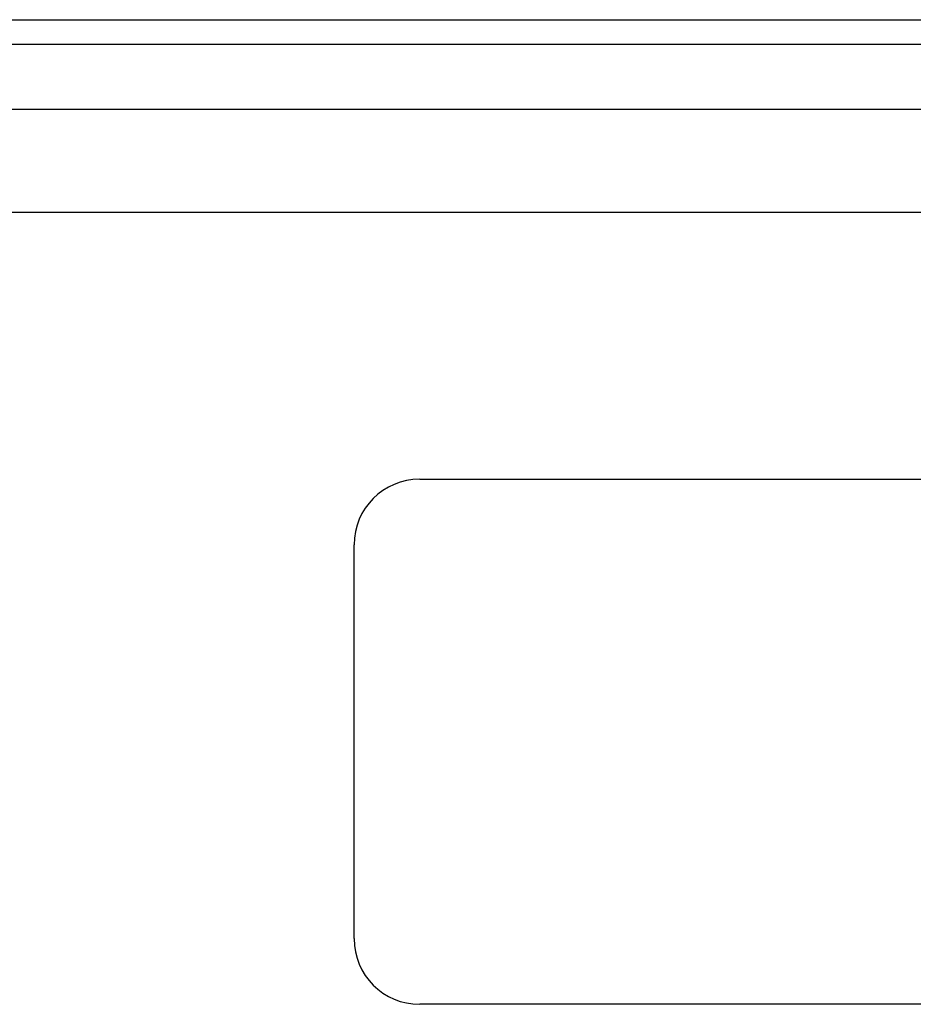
# Model space of a CAD drawing. Header units: inches. Extents: x 2 to 121, y 2 to 79.
# Tile 45 of 97: x 27.31 to 31.53, y 51.82 to 56.47. Entities that reach past the tile are written whole.
import ezdxf

# ---------------------------------------------------------------- set-up
doc = ezdxf.new("R2010")
doc.units = ezdxf.units.IN
doc.header["$LTSCALE"] = 7.278232
doc.header["$MEASUREMENT"] = 0
doc.layers.add('Visible Edges(ANSI)', color=7, linetype='Continuous', lineweight=25)
doc.layers.add('Visible Tangent Edges(ANSI)', color=7, linetype='Continuous', lineweight=25)

msp = doc.modelspace()

# ---------------------------------------------------------------- linework, layer by layer
at = {"layer": 'Visible Edges(ANSI)'}
for p, q in [((6.2189, 56.4715), (35.5287, 56.4715)), ((7.1254, 56.0488), (34.5969, 56.0488)), ((34.5969, 55.5604), (7.1254, 55.5604)), ((29.1968, 54.3005), (32.9185, 54.3005)), ((28.8867, 52.1295), (28.8867, 53.9903)), ((32.9185, 51.8193), (29.1968, 51.8193))]:
    msp.add_line(p, q, dxfattribs=at)
for centre, start, end in [((29.1968, 53.9903), 90, 180), ((29.1968, 52.1295), 180, 270)]:
    msp.add_arc(centre, 0.3101, start, end, dxfattribs=at)
at = {"layer": 'Visible Tangent Edges(ANSI)'}
msp.add_line((6.2189, 56.3561), (35.5287, 56.3561), dxfattribs=at)

doc.saveas('drawing.dxf')
